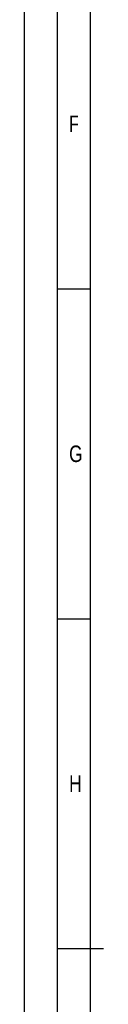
# Model space of a CAD drawing. Header units: millimetres. Extents: x 0 to 1189, y 0 to 841.
# Tile 87 of 217: x 0 to 12, y 412 to 561. Entities that reach past the tile are written whole.
import ezdxf

# ---------------------------------------------------------------- set-up
doc = ezdxf.new("R2010")
doc.units = ezdxf.units.MM
doc.header["$LTSCALE"] = 65.395
doc.layers.get('0').update_dxf_attribs({"linetype": 'CONTINUOUS'})
doc.styles.add('TEXTSTYLE_2', font='txt')

msp = doc.modelspace()

# ---------------------------------------------------------------- linework, layer by layer
at = {"color": 5, "linetype": 'Continuous'}
for p, q in [((0, 0), (0, 841)), ((10, 10), (10, 831)), ((5, 520.5), (10, 520.5)), ((5, 470.5), (10, 470.5))]:
    msp.add_line(p, q, dxfattribs=at)
at = {"color": 6, "linetype": 'Continuous'}
for p, q in [((5, 5), (5, 836)), ((12, 420.5), (5, 420.5))]:
    msp.add_line(p, q, dxfattribs=at)

# ---------------------------------------------------------------- texts
at = {"color": 5, "linetype": 'Continuous', "style": 'TEXTSTYLE_2'}
for s, width, p in [('F', 0.714286, (6.77091, 544.271)), ('G', 0.785714, (6.77091, 494.271)), ('H', 0.785714, (6.77091, 444.271))]:
    msp.add_text(s, height=2.50001, dxfattribs=dict(at, width=width)).set_placement(p)

doc.saveas('drawing.dxf')
